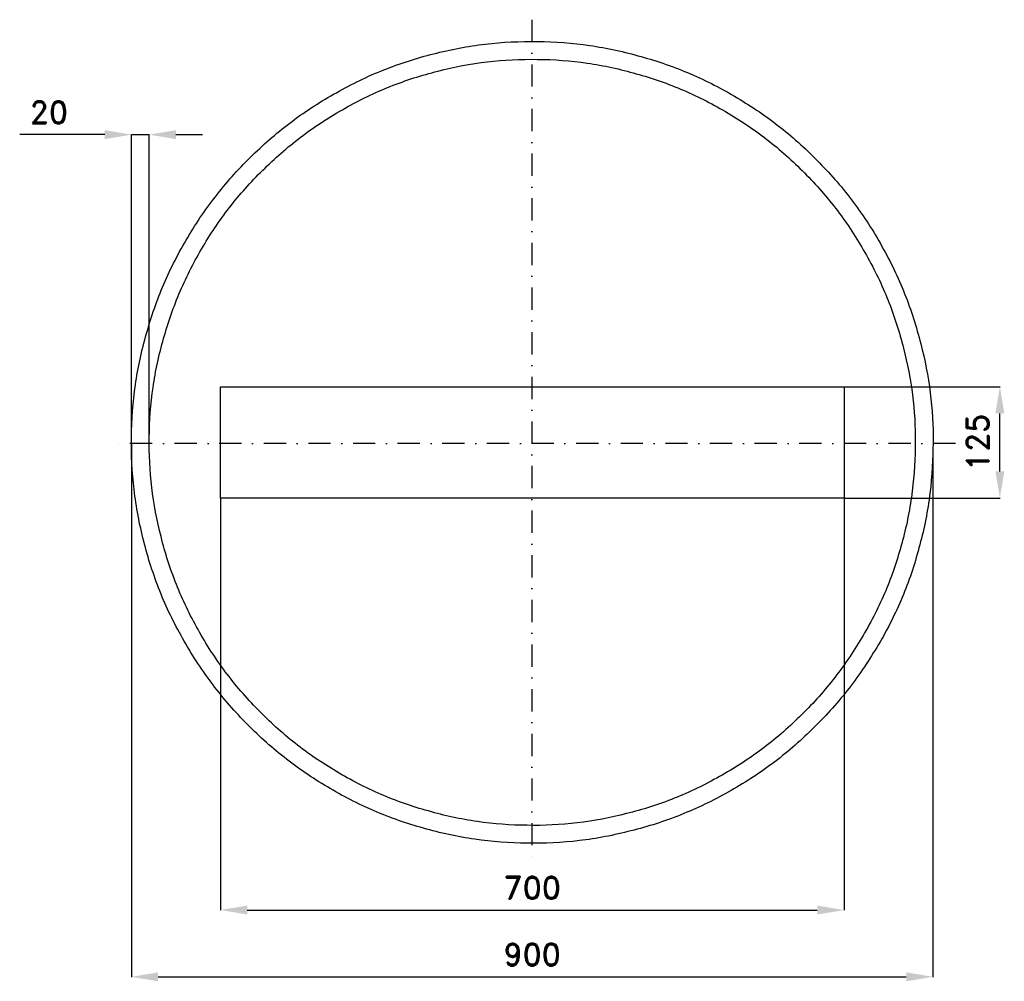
# Model space of a CAD drawing. Header units: millimetres. Extents: x -575 to 530, y -605 to 475.
import ezdxf

# ---------------------------------------------------------------- set-up
doc = ezdxf.new("R2010")
doc.units = ezdxf.units.MM
doc.header["$LTSCALE"] = 5
doc.linetypes.add('ČERCHOVANÁX2', pattern=[2, 1, -0.5, 0, -0.5])
doc.layers.add('Kóty', color=2, linetype='Continuous')
doc.layers.add('Značka', color=7, linetype='Continuous')
doc.styles.get("Standard").update_dxf_attribs({"font": 'romand.shx', "height": 25})
doc.dimstyles.get("Standard").update_dxf_attribs({"dimtxt": 25, "dimasz": 30, "dimexe": 0.18, "dimexo": 0.0625, "dimgap": 12.5, "dimtad": 1, "dimdec": 0, "dimzin": 0, "dimdsep": 46, "dimtxsty": 'Standard', "dimcen": 0.09, "dimadec": 0, "dimazin": 0, "dimtfac": 1, "dimtdec": 0, "dimtofl": 0, "dimtmove": 0, "dimatfit": 3, "dimfxl": 1, "dimtolj": 1, "dimtzin": 0, "dimarcsym": 0})

# ---------------------------------------------------------------- blocks, each defined once
blk = doc.blocks.new('*D1')
at = {"layer": 'Defpoints', "color": 0, "transparency": 16777216}
for p in [(-349.5, -62.3), (350.5, -62.3), (350.5, -524.8)]:
    blk.add_point(p, dxfattribs=at)
at = {"layer": 'Kóty', "color": 0, "lineweight": -2, "transparency": 16777216}
for p, q in [((-349.5, -62.3), (-349.5, -525)), ((350.5, -62.3), (350.5, -525)), ((-319.5, -524.8), (320.5, -524.8))]:
    blk.add_line(p, q, dxfattribs=at)
at = {"layer": 'Kóty', "color": 0, "transparency": 16777216}
for points in [[(-319.5, -519.8), (-319.5, -529.8), (-349.5, -524.8)], [(320.5, -519.8), (320.5, -529.8), (350.5, -524.8)]]:
    blk.add_solid(points, dxfattribs=at)
at = {"layer": 'Kóty', "color": 0, "transparency": 16777216, "insert": (0.5, -499.8), "char_height": 25, "attachment_point": 5}
blk.add_mtext('\\A1;700', dxfattribs=at)
blk = doc.blocks.new('*D2')
at = {"layer": 'Defpoints', "color": 0, "transparency": 16777216}
for p in [(-449.6, -0.9), (450.4, -5.7), (450.4, -599.8)]:
    blk.add_point(p, dxfattribs=at)
at = {"layer": 'Kóty', "color": 0, "lineweight": -2, "transparency": 16777216}
for p, q in [((-449.6, -1), (-449.6, -600)), ((450.4, -5.7), (450.4, -600)), ((-419.6, -599.8), (420.4, -599.8))]:
    blk.add_line(p, q, dxfattribs=at)
at = {"layer": 'Kóty', "color": 0, "transparency": 16777216}
for points in [[(-419.6, -594.8), (-419.6, -604.8), (-449.6, -599.8)], [(420.4, -594.8), (420.4, -604.8), (450.4, -599.8)]]:
    blk.add_solid(points, dxfattribs=at)
at = {"layer": 'Kóty', "color": 0, "transparency": 16777216, "insert": (0.4, -574.8), "char_height": 25, "attachment_point": 5}
blk.add_mtext('\\A1;900', dxfattribs=at)
blk = doc.blocks.new('*D3')
at = {"layer": 'Defpoints', "color": 0, "transparency": 16777216}
for p in [(350.5, 62.7), (525.5, 62.7), (350.5, -62.3)]:
    blk.add_point(p, dxfattribs=at)
at = {"layer": 'Kóty', "color": 0, "lineweight": -2, "transparency": 16777216}
for p, q in [((350.5, 62.7), (525.7, 62.7)), ((525.5, -32.3), (525.5, 32.7)), ((350.5, -62.3), (525.7, -62.3))]:
    blk.add_line(p, q, dxfattribs=at)
at = {"layer": 'Kóty', "color": 0, "transparency": 16777216}
for points in [[(520.5, 32.7), (530.5, 32.7), (525.5, 62.7)], [(520.5, -32.3), (530.5, -32.3), (525.5, -62.3)]]:
    blk.add_solid(points, dxfattribs=at)
at = {"layer": 'Kóty', "color": 0, "transparency": 16777216, "insert": (500.5, 0.2), "char_height": 25, "attachment_point": 5, "rotation": 90}
blk.add_mtext('\\A1;125', dxfattribs=at)
blk = doc.blocks.new('*D4')
at = {"layer": 'Defpoints', "color": 0, "transparency": 16777216}
for p in [(-449.6, 345.7), (-449.6, -1), (-429.6, -0.7)]:
    blk.add_point(p, dxfattribs=at)
at = {"layer": 'Kóty', "color": 0, "lineweight": -2, "transparency": 16777216}
for p, q in [((-479.6, 345.7), (-575, 345.7)), ((-449.6, -0.9), (-449.6, 345.9)), ((-429.6, -0.6), (-429.6, 345.9)), ((-399.6, 345.7), (-369.6, 345.7))]:
    blk.add_line(p, q, dxfattribs=at)
at = {"layer": 'Kóty', "color": 0, "transparency": 16777216}
for points in [[(-479.6, 350.7), (-479.6, 340.7), (-449.6, 345.7)], [(-399.6, 350.7), (-399.6, 340.7), (-429.6, 345.7)]]:
    blk.add_solid(points, dxfattribs=at)
at = {"layer": 'Kóty', "color": 0, "transparency": 16777216, "insert": (-542.3, 370.7), "char_height": 25, "attachment_point": 5}
blk.add_mtext('\\A1;20', dxfattribs=at)

msp = doc.modelspace()

# ---------------------------------------------------------------- linework, layer by layer
at = {"layer": 'Kóty'}
msp.add_lwpolyline([(-449.6, 345.7), (-429.6, 345.7)], dxfattribs=at)
at = {"layer": 'Značka', "color": 6, "linetype": 'ČERCHOVANÁX2', "lineweight": 25, "ltscale": 5}
for p, q in [((0, 474.7), (0, -474.7)), ((475.5, -0.9), (-474.1, -0.9))]:
    msp.add_line(p, q, dxfattribs=at)
at = {"layer": 'Značka', "color": 5}
msp.add_lwpolyline([(450.5, 0.2), (450.5, -2.7), (450.4, -5.7, -0.032168), (446, -64.3, -0.035722), (433.6, -121.9, -0.036666), (414.3, -177.5, -0.034754), (387.2, -229.9, -0.034039), (354, -278.5, -0.034452), (314.5, -322.1, -0.03456), (269.9, -360.5, -0.034427), (220.4, -392.4, -0.034389), (167.3, -417.9, -0.034418), (111.2, -435.9, -0.034424), (53.4, -446.9, -0.034417), (-5.4, -449.7, -0.034416), (-64.1, -445.3, -0.034417), (-121.7, -432.9, -0.034417), (-177.2, -413.4, -0.034417), (-229.6, -386.5, -0.034417), (-278.2, -353.3, -0.034417), (-321.9, -313.8, -0.034417), (-360.2, -269.1, -0.034416), (-392.1, -219.7, -0.034417), (-417.7, -166.6, -0.034417), (-435.7, -110.6, -0.034417), (-446.6, -52.7, -0.034417), (-449.5, 6.1, -0.034417), (-445.1, 64.8, -0.034417), (-432.6, 122.4, -0.034417), (-413.2, 177.9, -0.034416), (-386.3, 230.3, -0.034416), (-353.1, 278.9, -0.034416), (-313.5, 322.6, -0.034417), (-268.9, 360.9, -0.034415), (-219.4, 392.8, -0.034415), (-166.3, 418.4, -0.034417), (-110.3, 436.4, -0.034417), (-52.4, 447.3, -0.034417), (6.4, 450.2, -0.034417), (65.1, 445.8, -0.034418), (122.6, 433.3, -0.034416), (178.2, 413.9, -0.034417), (230.6, 386.9, -0.034417), (279.2, 353.8, -0.034407), (322.8, 314.2, -0.034415), (361.2, 269.6, -0.034487), (393.1, 220.1, -0.034418), (418.6, 167.1, -0.034076), (436.6, 111, -0.032792), (447.3, 56, -0.034266), (450.5, 0.2)], format="xyb", dxfattribs=at)
at = {"layer": 'Značka', "color": 1}
msp.add_lwpolyline([(430.5, 0.4), (430.5, -2.6), (430.4, -5.5, -0.032156), (426.2, -61.5, -0.035862), (414.3, -116.6, -0.03681), (395.9, -169.6, -0.034849), (370, -219.6, -0.034132), (338.3, -266.1, -0.034535), (300.5, -307.8, -0.034643), (257.9, -344.5, -0.034509), (210.6, -375, -0.034471), (159.9, -399.4, -0.034499), (106.3, -416.6, -0.034505), (51, -427, -0.034498), (-5.1, -429.7, -0.034497), (-61.2, -425.5, -0.034498), (-116.2, -413.6, -0.034498), (-169.3, -395, -0.034498), (-219.4, -369.3, -0.034498), (-265.8, -337.6, -0.034498), (-307.5, -299.8, -0.034498), (-344.2, -257.2, -0.034498), (-374.7, -209.9, -0.034498), (-399.1, -159.2, -0.034498), (-416.3, -105.6, -0.034498), (-426.7, -50.3, -0.034498), (-429.5, 5.8, -0.034498), (-425.3, 61.9, -0.034498), (-413.4, 116.9, -0.034498), (-394.8, 170, -0.034497), (-369.1, 220.1, -0.034498), (-337.4, 266.5, -0.034498), (-299.6, 308.2, -0.034498), (-256.9, 344.9, -0.034497), (-209.6, 375.4, -0.034497), (-158.9, 399.8, -0.034498), (-105.4, 417, -0.034499), (-50.1, 427.4, -0.034498), (6.1, 430.2, -0.034499), (62.2, 426, -0.034499), (117.2, 414.1, -0.034497), (170.3, 395.5, -0.034498), (220.3, 369.8, -0.034498), (266.8, 338.1, -0.034488), (308.5, 300.3, -0.034496), (345.2, 257.6, -0.034568), (375.6, 210.3, -0.034499), (400, 159.6, -0.034159), (417.3, 106, -0.032876), (427.4, 53.5, -0.034315)], format="xyb", close=True, dxfattribs=at)
msp.add_lwpolyline([(-349.5, -62.3), (-349.5, 62.7), (350.5, 62.7), (350.5, -62.3), (-349.5, -62.3)], dxfattribs=at)

# ---------------------------------------------------------------- dimensions: what is measured, and where the dimension line sits
at = {"layer": 'Kóty'}
for base, p1, p2, picture, middle in [((-449.6, 345.7), (-429.6, -0.7), (-449.6, -1), '*D4', (-542.3, 370.7)), ((450.4, -599.8), (-449.6, -0.9), (450.4, -5.7), '*D2', (0.4, -574.8)), ((350.5, -524.8), (-349.5, -62.3), (350.5, -62.3), '*D1', (0.5, -499.8))]:
    dim = msp.add_linear_dim(base=base, p1=p1, p2=p2, dimstyle='Standard', dxfattribs=at)
    dim.commit()
    dim.dimension.update_dxf_attribs({"geometry": picture, "text_midpoint": middle})
dim = msp.add_linear_dim(base=(525.5, 62.7), p1=(350.5, -62.3), p2=(350.5, 62.7), angle=90, dimstyle='Standard', dxfattribs=at)
dim.commit()
dim.dimension.update_dxf_attribs({"geometry": '*D3', "text_midpoint": (500.5, 0.2)})

doc.saveas('drawing.dxf')
